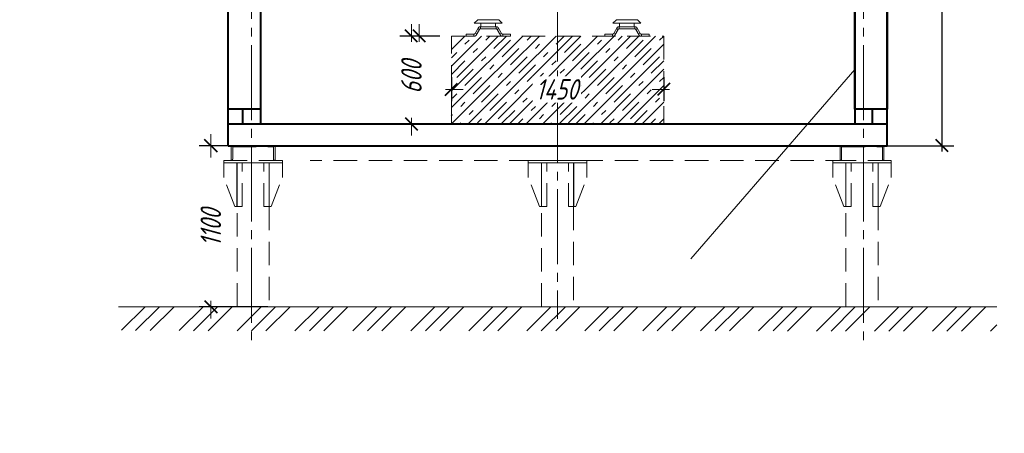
# Model space of a CAD drawing. Header units: millimetres. Extents: x 0 to 594, y 0 to 420.
# Tile 24 of 50: x 227 to 395, y 0 to 71. Entities that reach past the tile are written whole.
import ezdxf

# ---------------------------------------------------------------- set-up
doc = ezdxf.new("R2010")
doc.units = ezdxf.units.MM
for name, pattern in [('K5LT32775', [0]), ('K5LT_AXLED', [17.302989, 12.802989, -1.5, 1.5, -1.5]), ('K5LT_BASIC', [0]), ('K5LT_DASHED', [6, 4, -2]), ('K5LT_THIN', [0])]:
    doc.linetypes.add(name, pattern=pattern)
doc.styles.add('KDIMTEXTSTYLE', font='GOST_AU.SHX', dxfattribs={"width": 0.96, "oblique": 15, "height": 5})
doc.dimstyles.new('KDIMSTYLE (0.03)', dxfattribs={"dimtxt": 5, "dimasz": 1, "dimexe": 2, "dimexo": 0, "dimgap": 1, "dimtad": 1, "dimlfac": 40, "dimtxsty": 'KDIMTEXTSTYLE', "dimsah": 1, "dimcen": 0, "dimdle": 1, "dimadec": 0, "dimazin": 0, "dimtfac": 0.667, "dimtmove": 0, "dimatfit": 3, "dimfxl": 1, "dimtvp": 1, "dimtfill": 1, "dimtolj": 1, "dimtzin": 0, "dimarcsym": 0})

# ---------------------------------------------------------------- blocks, each defined once
blk = doc.blocks.new('KDIMARROW_03')
at = {"color": 0, "linetype": 'K5LT_BASIC', "lineweight": 40}
blk.add_line((-1.06, -1.06), (1.06, 1.06), dxfattribs=at)
at = {"color": 0, "linetype": 'K5LT_THIN', "lineweight": 18}
for q in [(-1, 0), (2, 0)]:
    blk.add_line((0, 0), q, dxfattribs=at)
blk = doc.blocks.new('U20')
at = {"color": 7, "linetype": 'K5LT32775', "lineweight": 18}
for p, q in [((248.02, 21.63), (244.01, 17.62)), ((250.5, 21.63), (246.41, 17.54)), ((248.88, 17.54), (252.97, 21.63)), ((253.83, 17.54), (257.92, 21.63)), ((256.3, 17.53), (260.4, 21.63)), ((262.87, 21.63), (258.78, 17.53)), ((267.82, 21.63), (263.73, 17.53)), ((270.3, 21.63), (266.2, 17.53)), ((268.67, 17.53), (272.77, 21.63)), ((273.62, 17.53), (277.72, 21.63)), ((276.09, 17.52), (280.2, 21.63)), ((282.67, 21.63), (278.57, 17.52)), ((287.62, 21.63), (283.51, 17.52)), ((290.1, 21.63), (285.99, 17.52)), ((288.46, 17.52), (292.57, 21.63)), ((293.41, 17.52), (297.52, 21.63)), ((295.88, 17.51), (300, 21.63)), ((302.47, 21.63), (298.36, 17.51)), ((307.42, 21.63), (303.3, 17.51)), ((309.89, 21.63), (305.78, 17.51)), ((308.25, 17.51), (312.37, 21.63)), ((313.2, 17.51), (317.32, 21.63)), ((315.67, 17.51), (319.79, 21.63)), ((322.27, 21.63), (318.15, 17.5)), ((327.22, 21.63), (323.09, 17.5)), ((329.69, 21.63), (325.57, 17.5)), ((328.04, 17.5), (332.17, 21.63)), ((332.99, 17.5), (337.12, 21.63)), ((335.46, 17.5), (339.59, 21.63)), ((342.07, 21.63), (337.94, 17.49)), ((347.02, 21.63), (342.88, 17.49)), ((349.49, 21.63), (345.36, 17.49)), ((347.83, 17.49), (351.97, 21.63)), ((352.78, 17.49), (356.92, 21.63)), ((355.25, 17.49), (359.39, 21.63)), ((361.87, 21.63), (357.72, 17.48)), ((366.82, 21.63), (362.67, 17.48)), ((369.29, 21.63), (365.15, 17.48)), ((367.62, 17.48), (371.77, 21.63)), ((372.57, 17.48), (376.72, 21.63)), ((375.04, 17.48), (379.19, 21.63)), ((381.67, 21.63), (377.51, 17.47)), ((386.62, 21.63), (382.46, 17.47)), ((389.09, 21.63), (384.93, 17.47)), ((387.41, 17.47), (391.57, 21.63)), ((392.36, 17.47), (393.45, 18.56))]:
    blk.add_line(p, q, dxfattribs=at)
blk = doc.blocks.new('U47')
at = {"color": 7, "linetype": 'K5LT_DASHED', "lineweight": 18}
for p, q in [((300.34, 67.88), (336.59, 67.88)), ((300.34, 52.88), (300.34, 67.88)), ((336.59, 67.88), (336.59, 52.88)), ((336.59, 52.88), (300.34, 52.88))]:
    blk.add_line(p, q, dxfattribs=at)
blk = doc.blocks.new('U48')
at = {"color": 7, "linetype": 'K5LT_DASHED', "lineweight": 18}
for p, q in [((271.46, 46.63), (261.46, 46.63)), ((261.46, 46.63), (261.46, 46.23)), ((261.46, 46.23), (271.46, 46.23)), ((271.46, 46.23), (271.46, 46.63))]:
    blk.add_line(p, q, dxfattribs=at)
blk = doc.blocks.new('U49')
at = {"color": 7, "linetype": 'K5LT_DASHED', "lineweight": 18}
for p, q in [((323.46, 46.63), (313.46, 46.63)), ((313.46, 46.63), (313.46, 46.23)), ((313.46, 46.23), (323.46, 46.23)), ((323.46, 46.23), (323.46, 46.63))]:
    blk.add_line(p, q, dxfattribs=at)
blk = doc.blocks.new('U50')
at = {"color": 7, "linetype": 'K5LT_DASHED', "lineweight": 18}
for p, q in [((375.43, 46.63), (365.43, 46.63)), ((365.43, 46.63), (365.43, 46.23)), ((365.43, 46.23), (375.43, 46.23)), ((375.43, 46.23), (375.43, 46.63))]:
    blk.add_line(p, q, dxfattribs=at)
blk = doc.blocks.new('U264')
at = {"color": 5, "linetype": 'K5LT_BASIC', "lineweight": 40, "true_color": 0x0000ff}
for p, q in [((262.21, 80.38), (267.71, 80.38)), ((262.21, 55.38), (262.21, 80.38)), ((267.71, 80.38), (267.71, 55.38)), ((267.71, 55.38), (262.21, 55.38))]:
    blk.add_line(p, q, dxfattribs=at)
blk = doc.blocks.new('U267')
at = {"color": 5, "linetype": 'K5LT_BASIC', "lineweight": 40, "true_color": 0x0000ff}
for p, q in [((369.21, 80.38), (374.71, 80.38)), ((369.21, 55.38), (369.21, 80.38)), ((374.71, 80.38), (374.71, 55.38)), ((374.71, 55.38), (369.21, 55.38))]:
    blk.add_line(p, q, dxfattribs=at)

msp = doc.modelspace()

# ---------------------------------------------------------------- hatches: boundary and pattern name
h = msp.add_hatch()
h.set_pattern_fill('Бетон', style=0, pattern_type=0)
h.set_pattern_definition([(45, (0, 0), (-1.414214, 1.414214), [11, -5]), (45, (9.1924, 9.1924), (-1.414214, 1.414214), [1, -15]), (45, (4.9497, 6.364), (-1.414214, 1.414214), [11, -5]), (45, (14.1421, 15.5563), (-1.414214, 1.414214), [1, -15])])
h.paths.add_polyline_path([(300.33536, 67.8769), (336.58536, 67.8769), (336.58536, 52.8769), (300.33536, 52.8769)])

# ---------------------------------------------------------------- linework, layer by layer
at = {"color": 5, "linetype": 'K5LT_BASIC', "lineweight": 40, "true_color": 0x0000ff}
for p, q in [((262.21036, 49.1269), (262.21036, 221.6269)), ((374.71036, 49.1269), (374.71036, 221.6269)), ((374.71036, 49.1269), (374.71036, 172.8769)), ((374.71036, 49.1269), (374.71036, 169.1269)), ((374.71036, 49.1269), (374.71036, 169.1269)), ((374.71036, 49.1269), (374.71036, 169.1269)), ((374.71036, 49.1269), (374.71036, 169.1269)), ((267.71036, 135.8769), (267.71036, 52.8769)), ((369.21036, 133.50305), (369.21036, 52.8769)), ((369.21036, 133.50305), (369.21036, 52.8769)), ((369.21036, 133.50305), (369.21036, 52.8769)), ((369.21036, 133.50305), (369.21036, 52.8769)), ((369.21036, 133.50305), (369.21036, 52.8769)), ((369.21036, 133.50305), (369.21036, 52.8769)), ((264.71036, 52.8769), (264.71036, 55.37805)), ((264.71036, 52.8769), (264.71036, 55.37805)), ((264.71036, 52.8769), (264.71036, 55.37805)), ((264.71036, 52.8769), (264.71036, 55.37805)), ((372.21036, 52.8769), (372.21036, 55.37805)), ((372.21036, 52.8769), (372.21036, 55.37805)), ((372.21036, 52.8769), (372.21036, 55.37805)), ((372.21036, 52.8769), (372.21036, 55.37805)), ((372.21036, 52.8769), (372.21036, 55.37805)), ((372.21036, 52.8769), (372.21036, 55.37805)), ((262.21036, 52.8769), (374.71036, 52.8769)), ((262.21036, 49.1269), (374.71036, 49.1269))]:
    msp.add_line(p, q, dxfattribs=at)
at = {"color": 30, "linetype": 'K5LT_AXLED', "lineweight": 18, "true_color": 0xff8000}
for p, q in [((266.21036, 204.7269), (266.21036, 15.54339)), ((370.71036, 204.7269), (370.71036, 15.54339)), ((318.46036, 180.12622), (318.46036, 19.53918))]:
    msp.add_line(p, q, dxfattribs=at)
at = {"color": 7, "linetype": 'K5LT_DASHED', "lineweight": 18}
for p, q in [((304.23536, 70.06917), (304.83757, 70.67137)), ((306.62286, 70.67137), (304.83757, 70.67137)), ((306.62286, 70.67137), (308.40816, 70.67137)), ((309.01036, 70.06917), (308.40816, 70.67137)), ((327.91036, 70.06917), (328.51257, 70.67137)), ((330.29786, 70.67137), (328.51257, 70.67137)), ((330.29786, 70.67137), (332.08316, 70.67137)), ((332.68536, 70.06917), (332.08316, 70.67137)), ((306.62286, 70.06917), (304.23536, 70.06917)), ((304.36868, 68.31917), (304.94603, 69.31917)), ((305.1292, 69.0019), (304.55185, 68.0019)), ((304.85793, 69.16657), (305.1292, 69.0019)), ((305.16254, 69.44417), (308.08319, 69.44417)), ((305.29247, 69.44417), (305.29247, 69.1269)), ((307.95326, 69.1269), (305.29247, 69.1269)), ((305.37286, 69.44417), (305.37286, 70.06917)), ((306.62286, 70.06917), (309.01036, 70.06917)), ((307.87286, 69.44417), (307.87286, 70.06917)), ((307.95326, 69.44417), (307.95326, 69.1269)), ((308.3878, 69.16657), (308.11653, 69.0019)), ((308.11653, 69.0019), (308.69388, 68.0019)), ((308.87705, 68.31917), (308.2997, 69.31917)), ((330.29786, 70.06917), (327.91036, 70.06917)), ((328.04368, 68.31917), (328.62103, 69.31917)), ((328.8042, 69.0019), (328.22685, 68.0019)), ((328.53293, 69.16657), (328.8042, 69.0019)), ((328.83754, 69.44417), (331.75819, 69.44417)), ((328.96747, 69.44417), (328.96747, 69.1269)), ((331.62826, 69.1269), (328.96747, 69.1269)), ((329.04786, 69.44417), (329.04786, 70.06917)), ((330.29786, 70.06917), (332.68536, 70.06917)), ((331.54786, 69.44417), (331.54786, 70.06917)), ((331.62826, 69.44417), (331.62826, 69.1269)), ((332.0628, 69.16657), (331.79153, 69.0019)), ((331.79153, 69.0019), (332.36888, 68.0019)), ((332.55205, 68.31917), (331.9747, 69.31917)), ((302.84356, 68.19417), (304.15217, 68.19417)), ((302.84356, 68.19417), (302.84356, 67.8769)), ((304.33535, 67.8769), (302.84356, 67.8769)), ((304.15217, 68.19417), (304.15217, 67.8769)), ((304.40953, 68.38992), (304.68061, 68.22493)), ((308.8362, 68.38992), (308.56512, 68.22493)), ((308.91038, 67.8769), (310.40217, 67.8769)), ((310.40217, 68.19417), (309.09356, 68.19417)), ((309.09356, 68.19417), (309.09356, 67.8769)), ((310.40217, 68.19417), (310.40217, 67.8769)), ((326.51856, 68.19417), (327.82717, 68.19417)), ((326.51856, 68.19417), (326.51856, 67.8769)), ((328.01035, 67.8769), (326.51856, 67.8769)), ((327.82717, 68.19417), (327.82717, 67.8769)), ((328.08453, 68.38992), (328.35561, 68.22493)), ((332.5112, 68.38992), (332.24012, 68.22493)), ((332.58538, 67.8769), (334.07717, 67.8769)), ((334.07717, 68.19417), (332.76856, 68.19417)), ((332.76856, 68.19417), (332.76856, 67.8769)), ((334.07717, 68.19417), (334.07717, 67.8769)), ((270.21036, 49.1269), (262.71036, 49.1269)), ((262.71036, 49.1269), (262.71036, 46.6269)), ((262.71036, 49.1269), (262.71036, 46.6269)), ((262.98536, 48.9644), (269.93536, 48.9644)), ((262.98536, 46.8769), (262.98536, 48.9644)), ((269.93536, 46.8769), (269.93536, 48.9644)), ((270.21036, 49.1269), (270.21036, 46.6269)), ((270.21036, 49.1269), (270.21036, 46.6269)), ((318.46036, 46.6269), (318.46036, 49.1269)), ((374.1818, 49.1269), (366.6818, 49.1269)), ((366.6818, 49.1269), (366.6818, 46.6269)), ((366.9568, 48.9644), (373.9068, 48.9644)), ((366.9568, 46.8769), (366.9568, 48.9644)), ((373.9068, 46.8769), (373.9068, 48.9644)), ((374.1818, 49.1269), (374.1818, 46.6269)), ((374.1818, 49.1269), (374.1818, 46.6269)), ((374.1818, 46.6269), (374.1818, 49.1269)), ((261.46036, 46.2269), (261.46036, 43.7269)), ((264.59537, 38.7269), (264.59537, 46.2269)), ((268.32536, 38.7269), (268.32536, 46.2269)), ((271.46036, 46.2269), (271.46036, 43.7269)), ((368.21036, 46.6269), (276.21036, 46.6269)), ((313.46036, 46.2269), (313.46036, 43.7269)), ((316.59537, 38.7269), (316.59537, 46.2269)), ((320.32536, 38.7269), (320.32536, 46.2269)), ((323.46036, 46.2269), (323.46036, 43.7269)), ((365.4318, 46.2269), (365.4318, 43.7269)), ((368.56681, 38.7269), (368.56681, 46.2269)), ((372.29679, 38.7269), (372.29679, 46.2269)), ((375.4318, 46.2269), (375.4318, 43.7269)), ((263.3691, 38.7269), (261.46036, 43.7269)), ((269.55163, 38.7269), (271.46036, 43.7269)), ((315.3691, 38.7269), (313.46036, 43.7269)), ((321.55163, 38.7269), (323.46036, 43.7269)), ((367.34054, 38.7269), (365.4318, 43.7269)), ((373.52306, 38.7269), (375.4318, 43.7269)), ((264.59537, 38.7269), (263.3691, 38.7269)), ((263.72286, 21.63694), (263.72286, 38.7269)), ((268.32536, 38.7269), (269.55163, 38.7269)), ((269.19786, 38.7269), (269.19786, 21.63694)), ((316.59537, 38.7269), (315.3691, 38.7269)), ((315.72286, 21.63694), (315.72286, 38.7269)), ((320.32536, 38.7269), (321.55163, 38.7269)), ((321.19786, 38.7269), (321.19786, 21.63694)), ((368.56681, 38.7269), (367.34054, 38.7269)), ((367.6943, 21.63694), (367.6943, 38.7269)), ((372.29679, 38.7269), (373.52306, 38.7269)), ((373.1693, 38.7269), (373.1693, 21.63694))]:
    msp.add_line(p, q, dxfattribs=at)
at = {"color": 5, "linetype": 'K5LT_THIN', "lineweight": 18, "true_color": 0x0000ff}
for p, q in [((341.22141, 29.81682), (369.21036, 62.1395)), ((243.46036, 21.6269), (393.46036, 21.6269))]:
    msp.add_line(p, q, dxfattribs=at)
at = {"color": 7, "linetype": 'K5LT_DASHED', "const_width": 0.18}
for points in [[(263.72286, 38.7269), (263.72286, 46.2269), (269.19786, 46.2269), (269.19786, 38.7269)], [(315.72286, 38.7269), (315.72286, 46.2269), (321.19786, 46.2269), (321.19786, 38.7269)], [(367.6943, 38.7269), (367.6943, 46.2269), (373.1693, 46.2269), (373.1693, 38.7269)]]:
    msp.add_lwpolyline(points, dxfattribs=at)
at = {"color": 7, "linetype": 'K5LT_DASHED', "lineweight": 18}
for centre, radius, start, end in [((305.16254, 69.19417), 0.25, 90, 150), ((305.33392, 68.90364), 0.22708, 100.5174736, 154.3583903), ((307.88418, 68.86755), 0.2684, 30.0389021, 75.0852341), ((308.08319, 69.19417), 0.25, 30, 90), ((328.83754, 69.19417), 0.25, 90, 150), ((329.00892, 68.90364), 0.22708, 100.5174736, 154.3583903), ((331.55918, 68.86755), 0.2684, 30.0389021, 75.0852341), ((331.75819, 69.19417), 0.25, 30, 90), ((304.15217, 68.44417), 0.25, 270, 330), ((304.33535, 68.1269), 0.25, 270, 330), ((308.91038, 68.1269), 0.25, 210, 270), ((309.09356, 68.44417), 0.25, 210, 270), ((327.82717, 68.44417), 0.25, 270, 330), ((328.01035, 68.1269), 0.25, 270, 330), ((332.58538, 68.1269), 0.25, 210, 270), ((332.76856, 68.44417), 0.25, 210, 270), ((262.73354, 46.87766), 0.25182, 264.7191577, 359.8282203), ((270.18719, 46.87766), 0.25182, 180.1717797, 275.2808423), ((366.70498, 46.87766), 0.25182, 264.7191577, 359.8282203), ((374.15862, 46.87766), 0.25182, 180.1717797, 275.2808423)]:
    msp.add_arc(centre, radius, start, end, dxfattribs=at)

# ---------------------------------------------------------------- block references
for name in ['U264', 'U267', 'U47', 'U48', 'U49', 'U50', 'U20']:
    msp.add_blockref(name, (0, 0))

# ---------------------------------------------------------------- dimensions: what is measured, and where the dimension line sits
at = {"color": 5, "true_color": 0x0000ff}
for base, p1, p2, location in [((384.08683, 49.1269), (370.94581, 221.6269), (364.73893, 49.1269), (384.08683, 135.1269)), ((259.24493, 154.1269), (281.95414, 49.1269), (261.36431, 154.1269), (259.24493, 101.1269)), ((294.83338, 67.8769), (300.77286, 104.0019), (300.33536, 67.8769), (294.83338, 85.8769)), ((293.5042, 67.8769), (300.96036, 52.8769), (299.15619, 67.8769), (293.5042, 60.8769)), ((259.24493, 49.1269), (270.96036, 21.6269), (270.96036, 49.1269), (259.24493, 35.1269))]:
    msp.add_linear_dim(base=base, p1=p1, p2=p2, angle=90, location=location, dimstyle='KDIMSTYLE (0.03)', override={"dimexo": 2, "dimpost": '\\H3.5;\\W0.96;\\Q15;<>', "dimblk1": 'KDIMARROW_03', "dimblk2": 'KDIMARROW_03', "dimse1": 0, "dimse2": 0, "dimclrt": 7, "dimtolj": 1}, dxfattribs=at).render()
msp.add_linear_dim(base=(300.33536, 58.76322), p1=(336.58536, 62.8769), p2=(300.33536, 62.8769), location=(318.33536, 58.76322), dimstyle='KDIMSTYLE (0.03)', override={"dimexo": 2, "dimpost": '\\H3.5;\\W0.96;\\Q15;<>', "dimblk1": 'KDIMARROW_03', "dimblk2": 'KDIMARROW_03', "dimse1": 0, "dimse2": 0, "dimclrt": 7, "dimtolj": 1}, dxfattribs=at).render()

doc.saveas('drawing.dxf')
